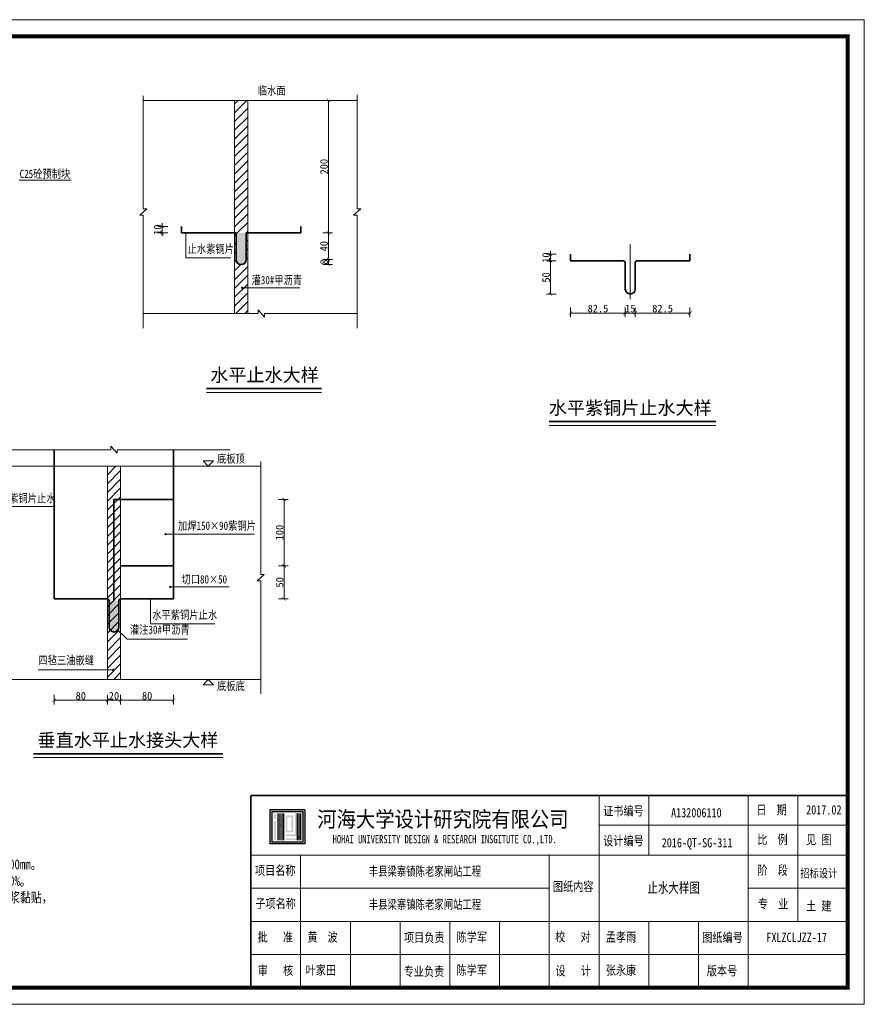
# Model space of a CAD drawing. Extents: x -13074 to 1448651, y 3648755 to 8081248.
# Tile 151 of 173: x 564985 to 565240, y 3858485 to 3858782. Entities that reach past the tile are written whole.
import ezdxf

# ---------------------------------------------------------------- set-up
doc = ezdxf.new("R2010")
doc.units = 0
doc.header["$PDMODE"] = 32
doc.header["$PDSIZE"] = 0.2
doc.linetypes.add('CENTER2', pattern=[1.125, 0.75, -0.125, 0.125, -0.125])
doc.layers.get('0').update_dxf_attribs({"linetype": 'CONTINUOUS'})
doc.layers.get('Defpoints').update_dxf_attribs({"linetype": 'CONTINUOUS'})
doc.layers.add('HOHAITK', color=7, linetype='CONTINUOUS')
for name, color, linetype, lineweight in [('SHEET', 1, 'CONTINUOUS', 15), ('中心线', 1, 'CENTER2', 20), ('地涵轮廓线', 130, 'CONTINUOUS', 35), ('填充符', 7, 'CONTINUOUS', 9), ('文字', 7, 'CONTINUOUS', 15), ('粗线', 7, 'CONTINUOUS', 35), ('细实线', 3, 'CONTINUOUS', 20), ('钢筋粗线', 10, 'CONTINUOUS', 35)]:
    doc.layers.add(name, color=color, linetype=linetype, lineweight=lineweight)
doc.styles.add('-仿宋_GB2312', font='FangSong_GB2312.ttf')
doc.styles.add('FHZ', font='FangSong_GB2312.ttf', dxfattribs={"width": 0.7070000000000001, "height": 300})
doc.styles.add('HOHAITK', font='simhei.ttf')
doc.styles.add('HZTXT', font='FangSong_GB2312.ttf', dxfattribs={"width": 0.8, "height": 2.5})
doc.dimstyles.new('zzzz STANDARD', dxfattribs={"dimtxt": 2.3, "dimasz": 1, "dimexe": 1.25, "dimexo": 1.5, "dimgap": 0.2, "dimtad": 1, "dimdec": 0, "dimlfac": 10, "dimzin": 0, "dimdsep": 46, "dimtxsty": '-仿宋_GB2312', "dimblk": 'ARCHTICK', "dimcen": 0.09, "dimadec": 0, "dimazin": 0, "dimtfac": 1, "dimtdec": 0, "dimtix": 1, "dimtmove": 2, "dimatfit": 3, "dimfxl": 1.7, "dimfxlon": 1, "dimtolj": 1, "dimtzin": 0, "dimlwd": 9, "dimlwe": 9, "dimarcsym": 0})

# ---------------------------------------------------------------- blocks, each defined once
blk = doc.blocks.new('_ARCHTICK')
at = {"color": 0, "linetype": 'ByBlock', "const_width": 0.15}
blk.add_lwpolyline([(-0.5, -0.5), (0.5, 0.5)], dxfattribs=at)
blk = doc.blocks.new('*D2770')
at = {"layer": 'Defpoints', "color": 0, "lineweight": 13}
for p in [(564995.4771779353, 3858647.776139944), (564974.7009038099, 3858607.776139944), (564995.4771779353, 3858607.776139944)]:
    blk.add_point(p, dxfattribs=at)
at = {"layer": '地涵轮廓线', "color": 0, "lineweight": 9}
for p, q in [((564976.4009038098, 3858647.776139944), (564973.4509038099, 3858647.776139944)), ((564974.7009038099, 3858647.776139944), (564974.7009038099, 3858607.776139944)), ((564976.4009038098, 3858607.776139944), (564973.4509038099, 3858607.776139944))]:
    blk.add_line(p, q, dxfattribs=at)
for p, rotation in [((564974.7009038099, 3858647.776139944), 90), ((564974.7009038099, 3858607.776139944), 270)]:
    blk.add_blockref('_ARCHTICK', p, dxfattribs=dict(at, rotation=rotation))
at = {"layer": '地涵轮廓线', "color": 0, "lineweight": 9, "insert": (564973.3509038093, 3858627.776139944), "char_height": 2.3, "attachment_point": 5, "rotation": 90, "style": '-仿宋_GB2312'}
blk.add_mtext('\\A1;200', dxfattribs=at)
blk = doc.blocks.new('*D2771')
at = {"layer": 'Defpoints', "color": 0, "lineweight": 13}
for p in [(565031.4771779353, 3858617.776139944), (565031.4771779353, 3858607.776139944), (565064.7847947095, 3858607.776139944)]:
    blk.add_point(p, dxfattribs=at)
at = {"layer": '地涵轮廓线', "color": 0, "lineweight": 9}
for p, q in [((565063.0847947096, 3858617.776139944), (565066.0347947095, 3858617.776139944)), ((565064.7847947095, 3858617.776139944), (565064.7847947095, 3858607.776139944)), ((565063.0847947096, 3858607.776139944), (565066.0347947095, 3858607.776139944))]:
    blk.add_line(p, q, dxfattribs=at)
for p, rotation in [((565064.7847947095, 3858617.776139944), 90), ((565064.7847947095, 3858607.776139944), 270)]:
    blk.add_blockref('_ARCHTICK', p, dxfattribs=dict(at, rotation=rotation))
at = {"layer": '地涵轮廓线', "color": 0, "lineweight": 9, "insert": (565063.434794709, 3858612.776139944), "char_height": 2.3, "attachment_point": 5, "rotation": 90, "style": '-仿宋_GB2312'}
blk.add_mtext('\\A1;50', dxfattribs=at)
blk = doc.blocks.new('*D2779')
at = {"layer": 'Defpoints', "color": 0, "lineweight": 13}
for p in [(565151.1912424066, 3858711.733433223), (565145.1468191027, 3858709.733433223), (565151.1912424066, 3858709.733433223)]:
    blk.add_point(p, dxfattribs=at)
at = {"layer": '地涵轮廓线', "color": 0, "lineweight": 9}
for p, q in [((565146.8468191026, 3858711.733433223), (565143.8968191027, 3858711.733433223)), ((565145.1468191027, 3858711.733433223), (565145.1468191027, 3858712.733433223)), ((565145.1468191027, 3858711.733433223), (565145.1468191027, 3858709.733433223)), ((565146.8468191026, 3858709.733433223), (565143.8968191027, 3858709.733433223)), ((565145.1468191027, 3858709.733433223), (565145.1468191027, 3858708.733433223))]:
    blk.add_line(p, q, dxfattribs=at)
for p, rotation in [((565145.1468191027, 3858711.733433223), 270), ((565145.1468191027, 3858709.733433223), 90)]:
    blk.add_blockref('_ARCHTICK', p, dxfattribs=dict(at, rotation=rotation))
at = {"layer": '地涵轮廓线', "color": 0, "lineweight": 9, "insert": (565143.7968191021, 3858710.733433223), "char_height": 2.3, "attachment_point": 5, "rotation": 90, "style": '-仿宋_GB2312'}
blk.add_mtext('\\A1;10', dxfattribs=at)
blk = doc.blocks.new('*D2780')
at = {"layer": 'Defpoints', "color": 0, "lineweight": 13}
for p in [(565151.1912424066, 3858709.733433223), (565145.1468191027, 3858699.733433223), (565169.1912424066, 3858699.733433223)]:
    blk.add_point(p, dxfattribs=at)
at = {"layer": '地涵轮廓线', "color": 0, "lineweight": 9}
for p, q in [((565146.8468191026, 3858709.733433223), (565143.8968191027, 3858709.733433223)), ((565145.1468191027, 3858709.733433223), (565145.1468191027, 3858699.733433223)), ((565146.8468191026, 3858699.733433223), (565143.8968191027, 3858699.733433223))]:
    blk.add_line(p, q, dxfattribs=at)
for p, rotation in [((565145.1468191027, 3858709.733433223), 90), ((565145.1468191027, 3858699.733433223), 270)]:
    blk.add_blockref('_ARCHTICK', p, dxfattribs=dict(at, rotation=rotation))
at = {"layer": '地涵轮廓线', "color": 0, "lineweight": 9, "insert": (565143.7968191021, 3858704.733433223), "char_height": 2.3, "attachment_point": 5, "rotation": 90, "style": '-仿宋_GB2312'}
blk.add_mtext('\\A1;50', dxfattribs=at)
blk = doc.blocks.new('*D2781')
at = {"layer": 'Defpoints', "color": 0, "lineweight": 13}
for p in [(565033.8375323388, 3858720.151058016), (565027.9887028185, 3858718.151058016), (565033.8375323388, 3858718.151058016)]:
    blk.add_point(p, dxfattribs=at)
at = {"layer": '地涵轮廓线', "color": 0, "lineweight": 9}
for p, q in [((565029.6887028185, 3858720.151058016), (565026.7387028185, 3858720.151058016)), ((565027.9887028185, 3858720.151058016), (565027.9887028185, 3858721.151058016)), ((565027.9887028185, 3858720.151058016), (565027.9887028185, 3858718.151058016)), ((565029.6887028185, 3858718.151058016), (565026.7387028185, 3858718.151058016)), ((565027.9887028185, 3858718.151058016), (565027.9887028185, 3858717.151058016))]:
    blk.add_line(p, q, dxfattribs=at)
for p, rotation in [((565027.9887028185, 3858720.151058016), 270), ((565027.9887028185, 3858718.151058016), 90)]:
    blk.add_blockref('_ARCHTICK', p, dxfattribs=dict(at, rotation=rotation))
at = {"layer": '地涵轮廓线', "color": 0, "lineweight": 9, "insert": (565026.638702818, 3858719.151058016), "char_height": 2.3, "attachment_point": 5, "rotation": 90, "style": '-仿宋_GB2312'}
blk.add_mtext('\\A1;10', dxfattribs=at)
blk = doc.blocks.new('*D2783')
at = {"layer": 'Defpoints', "color": 0, "lineweight": 13}
for p in [(565069.8375323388, 3858718.151058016), (565053.3375323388, 3858710.151058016), (565078.179453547, 3858710.151058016)]:
    blk.add_point(p, dxfattribs=at)
at = {"layer": '地涵轮廓线', "color": 0, "lineweight": 9}
for p, q in [((565076.479453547, 3858718.151058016), (565079.429453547, 3858718.151058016)), ((565078.179453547, 3858718.151058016), (565078.179453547, 3858710.151058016)), ((565076.479453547, 3858710.151058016), (565079.429453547, 3858710.151058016))]:
    blk.add_line(p, q, dxfattribs=at)
for p, rotation in [((565078.179453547, 3858718.151058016), 90), ((565078.179453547, 3858710.151058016), 270)]:
    blk.add_blockref('_ARCHTICK', p, dxfattribs=dict(at, rotation=rotation))
at = {"layer": '地涵轮廓线', "color": 0, "lineweight": 9, "insert": (565076.8294535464, 3858714.151058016), "char_height": 2.3, "attachment_point": 5, "rotation": 90, "style": '-仿宋_GB2312'}
blk.add_mtext('\\A1;40', dxfattribs=at)
blk = doc.blocks.new('*D2784')
at = {"layer": 'Defpoints', "color": 0, "lineweight": 13}
for p in [(565053.3375323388, 3858710.151058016), (565051.8375323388, 3858708.651058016), (565078.179453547, 3858708.651058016)]:
    blk.add_point(p, dxfattribs=at)
at = {"layer": '地涵轮廓线', "color": 0, "lineweight": 9}
for p, q in [((565076.479453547, 3858710.151058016), (565079.429453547, 3858710.151058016)), ((565078.179453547, 3858710.151058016), (565078.179453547, 3858708.651058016)), ((565076.479453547, 3858708.651058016), (565079.429453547, 3858708.651058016))]:
    blk.add_line(p, q, dxfattribs=at)
for p, rotation in [((565078.179453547, 3858710.151058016), 90), ((565078.179453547, 3858708.651058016), 270)]:
    blk.add_blockref('_ARCHTICK', p, dxfattribs=dict(at, rotation=rotation))
at = {"layer": '地涵轮廓线', "color": 0, "lineweight": 9, "insert": (565076.8294535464, 3858709.401058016), "char_height": 2.3, "attachment_point": 5, "rotation": 90, "style": '-仿宋_GB2312'}
blk.add_mtext('\\A1;8', dxfattribs=at)

msp = doc.modelspace()

# ---------------------------------------------------------------- hatches: boundary and pattern name
at = {"layer": 'HOHAITK', "ltscale": 1000}
h = msp.add_hatch(color=7, dxfattribs=at)
h.paths.add_polyline_path([(565070.9047958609, 3858533.849293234, 0.4142135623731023), (565070.9923378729, 3858533.936835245), (565070.9923378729, 3858544.16174225, 0.4142135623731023), (565070.9047958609, 3858544.249284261), (565060.679888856, 3858544.249284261, 0.4142135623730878), (565060.5923468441, 3858544.16174225), (565060.5923468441, 3858533.936835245, 0.4142135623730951), (565060.679888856, 3858533.849293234)])
h.paths.add_polyline_path([(565061.1701241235, 3858534.427070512), (565061.1701241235, 3858543.671506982), (565070.4145605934, 3858543.671506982), (565070.4145605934, 3858534.427070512)], flags=16)
at = {"layer": 'HOHAITK'}
h = msp.add_hatch(color=7, dxfattribs=at)
h.paths.add_polyline_path([(565062.3256786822, 3858543.093729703), (565061.7479014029, 3858543.093729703), (565061.7479014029, 3858542.515952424), (565062.3256786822, 3858542.515952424)])
h.paths.add_polyline_path([(565062.3256786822, 3858542.515952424), (565061.7479014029, 3858542.515952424), (565061.7479014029, 3858541.938175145), (565062.3256786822, 3858541.938175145)])
h.paths.add_polyline_path([(565062.3256786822, 3858541.938175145), (565061.7479014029, 3858541.938175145), (565061.7479014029, 3858541.360397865), (565062.3256786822, 3858541.360397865)])
h.paths.add_polyline_path([(565062.3256786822, 3858540.782620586), (565061.7479014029, 3858540.782620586), (565061.7479014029, 3858540.204843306), (565062.3256786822, 3858540.204843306)])
h.paths.add_polyline_path([(565062.3256786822, 3858540.204843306), (565061.7479014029, 3858540.204843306), (565061.7479014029, 3858539.627066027), (565062.3256786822, 3858539.627066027)])
h.paths.add_polyline_path([(565062.3256786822, 3858539.627066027), (565061.7479014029, 3858539.627066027), (565061.7479014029, 3858539.049288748), (565062.3256786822, 3858539.049288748)])
h.paths.add_polyline_path([(565062.3256786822, 3858539.049288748), (565061.7479014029, 3858539.049288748), (565061.7479014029, 3858538.471511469), (565062.3256786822, 3858538.471511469)])
h.paths.add_polyline_path([(565062.3256786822, 3858538.471511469), (565061.7479014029, 3858538.471511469), (565061.7479014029, 3858537.893734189), (565062.3256786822, 3858537.893734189)])
h.paths.add_polyline_path([(565062.3256786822, 3858537.893734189), (565061.7479014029, 3858537.893734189), (565061.7479014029, 3858537.31595691), (565062.3256786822, 3858537.31595691)])
h.paths.add_polyline_path([(565062.3256786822, 3858537.31595691), (565061.7479014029, 3858537.31595691), (565061.7479014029, 3858536.73817963), (565062.3256786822, 3858536.73817963)])
h.paths.add_polyline_path([(565062.3256786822, 3858536.73817963), (565061.7479014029, 3858536.73817963), (565061.7479014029, 3858536.160402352), (565062.3256786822, 3858536.160402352)])
h.paths.add_polyline_path([(565062.3256786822, 3858536.160402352), (565061.7479014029, 3858536.160402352), (565061.7479014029, 3858535.582625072), (565062.3256786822, 3858535.582625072)])
h.paths.add_polyline_path([(565062.3256786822, 3858535.582625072), (565061.7479014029, 3858535.582625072), (565061.7479014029, 3858535.004847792), (565062.3256786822, 3858535.004847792)])
h = msp.add_hatch(color=7, dxfattribs=at)
h.paths.add_polyline_path([(565063.4812332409, 3858543.093729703), (565062.9034559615, 3858543.093729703), (565062.9034559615, 3858542.515952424), (565063.4812332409, 3858542.515952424)])
h.paths.add_polyline_path([(565063.4812332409, 3858542.515952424), (565062.9034559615, 3858542.515952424), (565062.9034559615, 3858541.938175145), (565063.4812332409, 3858541.938175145)])
h.paths.add_polyline_path([(565063.4812332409, 3858541.938175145), (565062.9034559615, 3858541.938175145), (565062.9034559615, 3858541.360397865), (565063.4812332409, 3858541.360397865)])
h.paths.add_polyline_path([(565063.4812332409, 3858541.360397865), (565062.9034559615, 3858541.360397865), (565062.9034559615, 3858540.782620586), (565063.4812332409, 3858540.782620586)])
h.paths.add_polyline_path([(565063.4812332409, 3858540.782620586), (565062.9034559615, 3858540.782620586), (565062.9034559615, 3858540.204843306), (565063.4812332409, 3858540.204843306)])
h.paths.add_polyline_path([(565063.4812332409, 3858540.204843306), (565062.9034559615, 3858540.204843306), (565062.9034559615, 3858539.627066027), (565063.4812332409, 3858539.627066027)])
h.paths.add_polyline_path([(565063.4812332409, 3858539.627066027), (565062.9034559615, 3858539.627066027), (565062.9034559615, 3858539.049288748), (565063.4812332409, 3858539.049288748)])
h.paths.add_polyline_path([(565063.4812332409, 3858539.049288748), (565062.9034559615, 3858539.049288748), (565062.9034559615, 3858538.471511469), (565063.4812332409, 3858538.471511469)])
h.paths.add_polyline_path([(565063.4812332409, 3858538.471511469), (565062.9034559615, 3858538.471511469), (565062.9034559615, 3858537.893734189), (565063.4812332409, 3858537.893734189)])
h.paths.add_polyline_path([(565063.4812332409, 3858537.893734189), (565062.9034559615, 3858537.893734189), (565062.9034559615, 3858537.31595691), (565063.4812332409, 3858537.31595691)])
h.paths.add_polyline_path([(565063.4812332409, 3858537.31595691), (565062.9034559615, 3858537.31595691), (565062.9034559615, 3858536.73817963), (565063.4812332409, 3858536.73817963)])
h.paths.add_polyline_path([(565063.4812332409, 3858536.73817963), (565062.9034559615, 3858536.73817963), (565062.9034559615, 3858536.160402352), (565063.4812332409, 3858536.160402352)])
h.paths.add_polyline_path([(565063.4812332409, 3858536.160402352), (565062.9034559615, 3858536.160402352), (565062.9034559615, 3858535.582625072), (565063.4812332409, 3858535.582625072)])
h.paths.add_polyline_path([(565063.4812332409, 3858535.582625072), (565062.9034559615, 3858535.582625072), (565062.9034559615, 3858535.004847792), (565063.4812332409, 3858535.004847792)])
h = msp.add_hatch(color=7, dxfattribs=at)
h.paths.add_polyline_path([(565064.0590105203, 3858539.627066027), (565063.4812332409, 3858539.627066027), (565063.4812332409, 3858539.049288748), (565064.0590105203, 3858539.049288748)])
h.paths.add_polyline_path([(565064.6367877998, 3858539.627066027), (565064.0590105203, 3858539.627066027), (565064.0590105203, 3858539.049288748), (565064.6367877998, 3858539.049288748)])
h.paths.add_polyline_path([(565064.6367877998, 3858540.204843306), (565064.0590105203, 3858540.204843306), (565064.0590105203, 3858539.627066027), (565064.6367877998, 3858539.627066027)])
h.paths.add_polyline_path([(565064.6367877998, 3858540.782620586), (565064.0590105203, 3858540.782620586), (565064.0590105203, 3858540.204843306), (565064.6367877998, 3858540.204843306)])
h.paths.add_polyline_path([(565064.6367877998, 3858541.360397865), (565064.0590105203, 3858541.360397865), (565064.0590105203, 3858540.782620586), (565064.6367877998, 3858540.782620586)])
h.paths.add_polyline_path([(565064.6367877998, 3858541.938175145), (565064.0590105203, 3858541.938175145), (565064.0590105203, 3858541.360397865), (565064.6367877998, 3858541.360397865)])
h.paths.add_polyline_path([(565064.6367877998, 3858542.515952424), (565064.0590105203, 3858542.515952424), (565064.0590105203, 3858541.938175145), (565064.6367877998, 3858541.938175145)])
h.paths.add_polyline_path([(565064.6367877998, 3858543.093729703), (565064.0590105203, 3858543.093729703), (565064.0590105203, 3858542.515952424), (565064.6367877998, 3858542.515952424)])
h.paths.add_polyline_path([(565064.6367877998, 3858539.049288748), (565064.0590105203, 3858539.049288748), (565064.0590105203, 3858538.471511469), (565064.6367877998, 3858538.471511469)])
h.paths.add_polyline_path([(565064.6367877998, 3858538.471511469), (565064.0590105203, 3858538.471511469), (565064.0590105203, 3858537.893734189), (565064.6367877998, 3858537.893734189)])
h.paths.add_polyline_path([(565064.6367877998, 3858537.893734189), (565064.0590105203, 3858537.893734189), (565064.0590105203, 3858537.31595691), (565064.6367877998, 3858537.31595691)])
h.paths.add_polyline_path([(565064.6367877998, 3858537.31595691), (565064.0590105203, 3858537.31595691), (565064.0590105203, 3858536.73817963), (565064.6367877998, 3858536.73817963)])
h.paths.add_polyline_path([(565064.6367877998, 3858536.73817963), (565064.0590105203, 3858536.73817963), (565064.0590105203, 3858536.160402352), (565064.6367877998, 3858536.160402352)])
h.paths.add_polyline_path([(565064.6367877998, 3858536.160402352), (565064.0590105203, 3858536.160402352), (565064.0590105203, 3858535.582625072), (565064.6367877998, 3858535.582625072)])
h.paths.add_polyline_path([(565064.6367877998, 3858535.582625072), (565064.0590105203, 3858535.582625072), (565064.0590105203, 3858535.004847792), (565064.6367877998, 3858535.004847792)])
h = msp.add_hatch(color=7, dxfattribs=at)
h.paths.add_polyline_path([(565065.7923423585, 3858536.73817963), (565065.2145650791, 3858536.73817963), (565065.2145650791, 3858536.160402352), (565065.7923423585, 3858536.160402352)])
h.paths.add_polyline_path([(565066.3701196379, 3858536.73817963), (565065.7923423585, 3858536.73817963), (565065.7923423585, 3858536.160402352), (565066.3701196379, 3858536.160402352)])
h.paths.add_polyline_path([(565066.9478969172, 3858536.73817963), (565066.3701196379, 3858536.73817963), (565066.3701196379, 3858536.160402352), (565066.9478969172, 3858536.160402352)])
h.paths.add_polyline_path([(565067.5256741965, 3858536.73817963), (565066.9478969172, 3858536.73817963), (565066.9478969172, 3858536.160402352), (565067.5256741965, 3858536.160402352)])
h.paths.add_polyline_path([(565068.103451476, 3858536.73817963), (565067.5256741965, 3858536.73817963), (565067.5256741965, 3858536.160402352), (565068.103451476, 3858536.160402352)])
h.paths.add_polyline_path([(565068.6812287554, 3858536.73817963), (565068.103451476, 3858536.73817963), (565068.103451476, 3858536.160402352), (565068.6812287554, 3858536.160402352)])
h.paths.add_polyline_path([(565068.6812287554, 3858537.31595691), (565068.103451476, 3858537.31595691), (565068.103451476, 3858536.73817963), (565068.6812287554, 3858536.73817963)])
h.paths.add_polyline_path([(565068.6812287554, 3858537.893734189), (565068.103451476, 3858537.893734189), (565068.103451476, 3858537.31595691), (565068.6812287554, 3858537.31595691)])
h.paths.add_polyline_path([(565068.6812287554, 3858538.471511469), (565068.103451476, 3858538.471511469), (565068.103451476, 3858537.893734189), (565068.6812287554, 3858537.893734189)])
h.paths.add_polyline_path([(565068.6812287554, 3858539.049288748), (565068.103451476, 3858539.049288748), (565068.103451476, 3858538.471511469), (565068.6812287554, 3858538.471511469)])
h.paths.add_polyline_path([(565068.6812287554, 3858539.627066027), (565068.103451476, 3858539.627066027), (565068.103451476, 3858539.049288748), (565068.6812287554, 3858539.049288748)])
h.paths.add_polyline_path([(565068.6812287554, 3858540.204843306), (565068.103451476, 3858540.204843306), (565068.103451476, 3858539.627066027), (565068.6812287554, 3858539.627066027)])
h.paths.add_polyline_path([(565068.6812287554, 3858540.782620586), (565068.103451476, 3858540.782620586), (565068.103451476, 3858540.204843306), (565068.6812287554, 3858540.204843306)])
h.paths.add_polyline_path([(565068.6812287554, 3858541.360397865), (565068.103451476, 3858541.360397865), (565068.103451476, 3858540.782620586), (565068.6812287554, 3858540.782620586)])
h.paths.add_polyline_path([(565068.6812287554, 3858541.938175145), (565068.103451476, 3858541.938175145), (565068.103451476, 3858541.360397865), (565068.6812287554, 3858541.360397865)])
h.paths.add_polyline_path([(565068.6812287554, 3858542.515952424), (565068.103451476, 3858542.515952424), (565068.103451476, 3858541.938175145), (565068.6812287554, 3858541.938175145)])
h.paths.add_polyline_path([(565068.6812287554, 3858543.093729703), (565068.103451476, 3858543.093729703), (565068.103451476, 3858542.515952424), (565068.6812287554, 3858542.515952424)])
h.paths.add_polyline_path([(565065.7923423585, 3858535.582625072), (565065.2145650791, 3858535.582625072), (565065.2145650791, 3858535.004847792), (565065.7923423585, 3858535.004847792)])
h.paths.add_polyline_path([(565066.3701196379, 3858535.582625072), (565065.7923423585, 3858535.582625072), (565065.7923423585, 3858535.004847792), (565066.3701196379, 3858535.004847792)])
h.paths.add_polyline_path([(565066.9478969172, 3858535.582625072), (565066.3701196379, 3858535.582625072), (565066.3701196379, 3858535.004847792), (565066.9478969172, 3858535.004847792)])
h.paths.add_polyline_path([(565067.5256741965, 3858535.582625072), (565066.9478969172, 3858535.582625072), (565066.9478969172, 3858535.004847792), (565067.5256741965, 3858535.004847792)])
h.paths.add_polyline_path([(565068.103451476, 3858535.582625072), (565067.5256741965, 3858535.582625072), (565067.5256741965, 3858535.004847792), (565068.103451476, 3858535.004847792)])
h.paths.add_polyline_path([(565068.6812287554, 3858535.582625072), (565068.103451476, 3858535.582625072), (565068.103451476, 3858535.004847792), (565068.6812287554, 3858535.004847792)])
h.paths.add_polyline_path([(565069.2590060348, 3858535.582625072), (565068.6812287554, 3858535.582625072), (565068.6812287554, 3858535.004847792), (565069.2590060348, 3858535.004847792)])
h.paths.add_polyline_path([(565069.836783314, 3858535.582625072), (565069.2590060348, 3858535.582625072), (565069.2590060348, 3858535.004847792), (565069.836783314, 3858535.004847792)])
h.paths.add_polyline_path([(565069.836783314, 3858536.160402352), (565069.2590060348, 3858536.160402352), (565069.2590060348, 3858535.582625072), (565069.836783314, 3858535.582625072)])
h.paths.add_polyline_path([(565069.836783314, 3858536.73817963), (565069.2590060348, 3858536.73817963), (565069.2590060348, 3858536.160402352), (565069.836783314, 3858536.160402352)])
h.paths.add_polyline_path([(565069.836783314, 3858537.31595691), (565069.2590060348, 3858537.31595691), (565069.2590060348, 3858536.73817963), (565069.836783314, 3858536.73817963)])
h.paths.add_polyline_path([(565069.836783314, 3858537.893734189), (565069.2590060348, 3858537.893734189), (565069.2590060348, 3858537.31595691), (565069.836783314, 3858537.31595691)])
h.paths.add_polyline_path([(565069.836783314, 3858538.471511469), (565069.2590060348, 3858538.471511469), (565069.2590060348, 3858537.893734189), (565069.836783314, 3858537.893734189)])
h.paths.add_polyline_path([(565069.836783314, 3858539.049288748), (565069.2590060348, 3858539.049288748), (565069.2590060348, 3858538.471511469), (565069.836783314, 3858538.471511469)])
h.paths.add_polyline_path([(565069.836783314, 3858539.627066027), (565069.2590060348, 3858539.627066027), (565069.2590060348, 3858539.049288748), (565069.836783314, 3858539.049288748)])
h.paths.add_polyline_path([(565069.836783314, 3858540.204843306), (565069.2590060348, 3858540.204843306), (565069.2590060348, 3858539.627066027), (565069.836783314, 3858539.627066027)])
h.paths.add_polyline_path([(565069.836783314, 3858540.782620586), (565069.2590060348, 3858540.782620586), (565069.2590060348, 3858540.204843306), (565069.836783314, 3858540.204843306)])
h.paths.add_polyline_path([(565069.836783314, 3858541.360397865), (565069.2590060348, 3858541.360397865), (565069.2590060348, 3858540.782620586), (565069.836783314, 3858540.782620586)])
h.paths.add_polyline_path([(565069.836783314, 3858541.938175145), (565069.2590060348, 3858541.938175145), (565069.2590060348, 3858541.360397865), (565069.836783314, 3858541.360397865)])
h.paths.add_polyline_path([(565069.836783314, 3858542.515952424), (565069.2590060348, 3858542.515952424), (565069.2590060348, 3858541.938175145), (565069.836783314, 3858541.938175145)])
h.paths.add_polyline_path([(565069.836783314, 3858543.093729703), (565069.2590060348, 3858543.093729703), (565069.2590060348, 3858542.515952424), (565069.836783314, 3858542.515952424)])
h = msp.add_hatch(color=7, dxfattribs=at)
h.paths.add_polyline_path([(565065.7923423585, 3858537.893734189), (565065.2145650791, 3858537.893734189), (565065.2145650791, 3858537.31595691), (565065.7923423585, 3858537.31595691)])
h.paths.add_polyline_path([(565066.3701196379, 3858537.893734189), (565065.7923423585, 3858537.893734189), (565065.7923423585, 3858537.31595691), (565066.3701196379, 3858537.31595691)])
h.paths.add_polyline_path([(565066.9478969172, 3858537.893734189), (565066.3701196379, 3858537.893734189), (565066.3701196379, 3858537.31595691), (565066.9478969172, 3858537.31595691)])
h.paths.add_polyline_path([(565067.5256741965, 3858537.893734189), (565066.9478969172, 3858537.893734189), (565066.9478969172, 3858537.31595691), (565067.5256741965, 3858537.31595691)])
h.paths.add_polyline_path([(565067.5256741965, 3858538.471511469), (565066.9478969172, 3858538.471511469), (565066.9478969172, 3858537.893734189), (565067.5256741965, 3858537.893734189)])
h.paths.add_polyline_path([(565067.5256741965, 3858539.049288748), (565066.9478969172, 3858539.049288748), (565066.9478969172, 3858538.471511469), (565067.5256741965, 3858538.471511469)])
h.paths.add_polyline_path([(565067.5256741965, 3858539.627066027), (565066.9478969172, 3858539.627066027), (565066.9478969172, 3858539.049288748), (565067.5256741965, 3858539.049288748)])
h.paths.add_polyline_path([(565067.5256741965, 3858540.204843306), (565066.9478969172, 3858540.204843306), (565066.9478969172, 3858539.627066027), (565067.5256741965, 3858539.627066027)])
h.paths.add_polyline_path([(565067.5256741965, 3858540.782620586), (565066.9478969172, 3858540.782620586), (565066.9478969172, 3858540.204843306), (565067.5256741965, 3858540.204843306)])
h.paths.add_polyline_path([(565067.5256741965, 3858541.360397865), (565066.9478969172, 3858541.360397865), (565066.9478969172, 3858540.782620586), (565067.5256741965, 3858540.782620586)])
h.paths.add_polyline_path([(565067.5256741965, 3858541.938175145), (565066.9478969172, 3858541.938175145), (565066.9478969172, 3858541.360397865), (565067.5256741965, 3858541.360397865)])
h.paths.add_polyline_path([(565067.5256741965, 3858542.515952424), (565066.9478969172, 3858542.515952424), (565066.9478969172, 3858541.938175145), (565067.5256741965, 3858541.938175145)])
h.paths.add_polyline_path([(565066.9478969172, 3858542.515952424), (565066.3701196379, 3858542.515952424), (565066.3701196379, 3858541.938175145), (565066.9478969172, 3858541.938175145)])
h.paths.add_polyline_path([(565066.3701196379, 3858542.515952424), (565065.7923423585, 3858542.515952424), (565065.7923423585, 3858541.938175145), (565066.3701196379, 3858541.938175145)])
h.paths.add_polyline_path([(565065.7923423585, 3858542.515952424), (565065.2145650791, 3858542.515952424), (565065.2145650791, 3858541.938175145), (565065.7923423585, 3858541.938175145)])
h.paths.add_polyline_path([(565065.7923423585, 3858541.938175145), (565065.2145650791, 3858541.938175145), (565065.2145650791, 3858541.360397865), (565065.7923423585, 3858541.360397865)])
h.paths.add_polyline_path([(565065.7923423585, 3858541.360397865), (565065.2145650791, 3858541.360397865), (565065.2145650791, 3858540.782620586), (565065.7923423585, 3858540.782620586)])
h.paths.add_polyline_path([(565065.7923423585, 3858540.782620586), (565065.2145650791, 3858540.782620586), (565065.2145650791, 3858540.204843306), (565065.7923423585, 3858540.204843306)])
h.paths.add_polyline_path([(565065.7923423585, 3858540.204843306), (565065.2145650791, 3858540.204843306), (565065.2145650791, 3858539.627066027), (565065.7923423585, 3858539.627066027)])
h.paths.add_polyline_path([(565065.7923423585, 3858539.627066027), (565065.2145650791, 3858539.627066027), (565065.2145650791, 3858539.049288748), (565065.7923423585, 3858539.049288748)])
h.paths.add_polyline_path([(565065.7923423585, 3858539.049288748), (565065.2145650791, 3858539.049288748), (565065.2145650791, 3858538.471511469), (565065.7923423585, 3858538.471511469)])
h.paths.add_polyline_path([(565065.7923423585, 3858538.471511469), (565065.2145650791, 3858538.471511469), (565065.2145650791, 3858537.893734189), (565065.7923423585, 3858537.893734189)])
msp.add_hatch(color=7, dxfattribs=at).paths.add_polyline_path([(565069.2590060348, 3858536.160402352), (565068.6812287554, 3858536.160402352), (565068.6812287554, 3858535.582625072), (565069.2590060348, 3858535.582625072)])
at = {"layer": '填充符'}
h = msp.add_hatch(dxfattribs=at)
h.set_pattern_fill('ANSI31', scale=15, style=0)
h.set_pattern_definition([(45, (601790.6948250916, 3878039.475342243), (-1.325825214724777, 1.325825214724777), [])])
h.paths.add_polyline_path([(565053.8375323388, 3858758.151058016), (565049.8375323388, 3858758.151058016), (565049.8375323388, 3858718.151058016), (565053.8375323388, 3858718.151058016)])
h.paths.add_polyline_path([(565049.8375323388, 3858693.862828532), (565053.8375323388, 3858693.862828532), (565053.8375323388, 3858701.636270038), (565052.2910110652, 3858701.636270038, -1), (565051.8910110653, 3858701.636270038, -1), (565052.2910110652, 3858701.636270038), (565053.8375323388, 3858701.636270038), (565053.8375323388, 3858718.151058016), (565053.3375323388, 3858718.151058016), (565053.3375323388, 3858710.151058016, -1), (565050.3375323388, 3858710.151058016), (565050.3375323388, 3858718.151058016), (565049.8375323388, 3858718.151058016)])
for points in [[(565050.3375323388, 3858710.151058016, 1), (565053.3375323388, 3858710.151058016), (565053.3375323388, 3858718.151058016), (565050.3375323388, 3858718.151058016)], [(565014.9771779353, 3858607.276139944), (565011.9771779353, 3858607.276139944), (565011.9771779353, 3858599.276139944, 1), (565014.9771779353, 3858599.276139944)]]:
    msp.add_hatch(color=7, dxfattribs=at).paths.add_polyline_path(points)
h = msp.add_hatch(dxfattribs=at)
h.set_pattern_fill('ANSI31', scale=15, style=0)
h.set_pattern_definition([(45, (601649.5400444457, 3877822.128027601), (-1.325825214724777, 1.325825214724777), [])])
h.paths.add_polyline_path([(565011.4771779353, 3858607.776139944, -0.4142135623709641), (565011.9771779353, 3858607.276139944), (565011.9771779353, 3858599.276139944, 1), (565014.9771779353, 3858599.276139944), (565014.9771779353, 3858607.276139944, -0.4142135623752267), (565015.4771779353, 3858607.776139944), (565015.4771779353, 3858647.776139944), (565011.4771779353, 3858647.776139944)])
h.paths.add_polyline_path([(565015.4771779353, 3858597.54307367), (565014.6628741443, 3858598.357377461, -0.7148011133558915), (565011.9771779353, 3858599.276139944), (565011.9771779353, 3858607.276139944, 0.4142135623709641), (565011.4771779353, 3858607.776139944), (565011.4771779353, 3858586.331657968), (565012.9840517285, 3858586.331657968, -1), (565013.3840517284, 3858586.331657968, -1), (565012.9840517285, 3858586.331657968), (565011.4771779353, 3858586.331657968), (565011.4771779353, 3858583.48791046), (565015.4771779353, 3858583.48791046)])
at = {"layer": '文字'}
for points in [[(564995.6771779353, 3858635.663692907, 1), (564995.2771779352, 3858635.663692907, 1)], [(565029.2478328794, 3858627.30323625, 1), (565028.8478328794, 3858627.30323625, 1)], [(565030.641694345, 3858611.390681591, 1), (565030.241694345, 3858611.390681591, 1)], [(565013.3840517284, 3858586.331657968, 1), (565012.9840517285, 3858586.331657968, 1)]]:
    msp.add_hatch(color=7, dxfattribs=at).paths.add_polyline_path(points)
at = {"layer": '细实线'}
msp.add_hatch(color=7, dxfattribs=at).paths.add_polyline_path([(565052.2910110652, 3858701.636270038, 1), (565051.8910110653, 3858701.636270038, 1)])

# ---------------------------------------------------------------- linework, layer by layer
at = {"layer": 'HOHAITK', "color": 7}
for p, q in [((565062.9034559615, 3858543.093729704), (565062.9034559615, 3858535.004847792)), ((565063.4812332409, 3858543.093729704), (565063.4812332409, 3858535.004847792)), ((565064.0590105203, 3858543.093729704), (565064.0590105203, 3858535.004847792)), ((565064.6367877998, 3858543.093729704), (565064.6367877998, 3858535.004847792)), ((565068.6812287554, 3858543.093729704), (565068.6812287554, 3858535.004847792)), ((565069.2590060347, 3858543.093729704), (565069.2590060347, 3858535.004847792)), ((565069.836783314, 3858535.004847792), (565069.836783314, 3858543.093729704))]:
    msp.add_line(p, q, dxfattribs=at)
for points in [[(565060.679888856, 3858544.249284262), (565070.9047958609, 3858544.249284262, -0.4142135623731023), (565070.9923378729, 3858544.16174225), (565070.9923378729, 3858533.936835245, -0.4142135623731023), (565070.9047958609, 3858533.849293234), (565060.679888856, 3858533.849293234, -0.414213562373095), (565060.5923468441, 3858533.936835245), (565060.5923468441, 3858544.16174225, -0.4142135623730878)], [(565061.2576661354, 3858543.671506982), (565070.3270185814, 3858543.671506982, -0.414213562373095), (565070.4145605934, 3858543.583964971), (565070.4145605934, 3858534.514612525, -0.414213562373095), (565070.3270185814, 3858534.427070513), (565061.2576661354, 3858534.427070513, -0.414213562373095), (565061.1701241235, 3858534.514612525), (565061.1701241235, 3858543.583964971, -0.414213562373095)]]:
    msp.add_lwpolyline(points, format="xyb", close=True, dxfattribs=at)
at = {"layer": 'SHEET', "color": 7}
for p, q in [((565159.7677950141, 3858530.488851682), (565159.7677950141, 3858548.488837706)), ((565174.7677833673, 3858530.488851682), (565174.7677833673, 3858548.488837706)), ((565204.7677600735, 3858530.488851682), (565204.7677600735, 3858548.488837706)), ((565219.7677484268, 3858510.488867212), (565219.7677484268, 3858548.488837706)), ((565234.76773678, 3858539.488844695), (565159.7677950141, 3858539.488844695)), ((565054.767876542, 3858530.488851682), (565234.76773678, 3858530.488851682)), ((565054.767876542, 3858490.48888274), (565054.767876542, 3858530.488851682)), ((565054.767876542, 3858530.488851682), (565129.7678183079, 3858530.488851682)), ((565069.7678648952, 3858490.48888274), (565069.7678648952, 3858530.488851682)), ((565144.7678066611, 3858490.48888274), (565144.7678066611, 3858530.488851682)), ((565159.7677950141, 3858490.48888274), (565159.7677950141, 3858530.488851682)), ((565204.7677600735, 3858490.48888274), (565204.7677600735, 3858530.488851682)), ((565204.7677600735, 3858510.488867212), (565204.7677600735, 3858530.488851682)), ((565054.767876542, 3858520.488859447), (565144.7678066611, 3858520.488859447)), ((565204.7677600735, 3858520.488859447), (565234.76773678, 3858520.488859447)), ((565054.767876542, 3858510.488867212), (565234.76773678, 3858510.488867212)), ((565084.7678532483, 3858490.48888274), (565084.7678532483, 3858510.488867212)), ((565099.7678416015, 3858490.48888274), (565099.7678416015, 3858510.488867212)), ((565114.7678299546, 3858490.48888274), (565114.7678299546, 3858510.488867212)), ((565129.7678183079, 3858490.48888274), (565129.7678183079, 3858510.488867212)), ((565174.7677833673, 3858490.48888274), (565174.7677833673, 3858510.488867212)), ((565189.7677717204, 3858490.48888274), (565189.7677717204, 3858510.488867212)), ((565234.76773678, 3858490.48888274), (565234.76773678, 3858510.488867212)), ((565054.767876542, 3858500.488874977), (565234.76773678, 3858500.488874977))]:
    msp.add_line(p, q, dxfattribs=at)
msp.add_lwpolyline([(565239.7677328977, 3858485.488886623), (564819.7680590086, 3858485.488886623), (564819.7680590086, 3858782.488656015), (565239.7677328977, 3858782.488656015)], close=True, dxfattribs=at)
at = {"layer": 'SHEET', "color": 7, "const_width": 1.199999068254}
msp.add_lwpolyline([(564844.7680395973, 3858777.488659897), (565234.7677367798, 3858777.488659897), (565234.7677367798, 3858490.48888274), (564844.7680395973, 3858490.48888274)], close=True, dxfattribs=at)
at = {"layer": 'SHEET', "color": 7, "const_width": 0.4999996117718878}
for points in [[(565054.767876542, 3858490.48888274), (565054.767876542, 3858548.488837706)], [(565054.767876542, 3858548.488837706), (565234.76773678, 3858548.488837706)]]:
    msp.add_lwpolyline(points, dxfattribs=at)
at = {"layer": '中心线', "color": 7, "ltscale": 0.3}
msp.add_line((565169.1912424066, 3858698.15445722), (565169.1912424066, 3858714.790432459), dxfattribs=at)
at = {"layer": '文字', "color": 7}
for p, q in [((565022.3234743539, 3858725.465872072), (565022.3234743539, 3858759.557441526)), ((565086.8427742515, 3858725.465872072), (565086.8427742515, 3858759.845498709)), ((564984.8709206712, 3858734.038588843), (565000.5737632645, 3858734.038588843)), ((565023.4077154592, 3858725.465872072), (565021.2392332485, 3858723.569489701)), ((565022.3234743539, 3858725.465872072), (565023.4077154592, 3858725.465872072)), ((565087.9270153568, 3858725.465872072), (565085.7585331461, 3858723.569489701)), ((565086.8427742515, 3858725.465872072), (565087.9270153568, 3858725.465872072)), ((565021.2392332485, 3858723.569489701), (565022.3234743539, 3858723.569489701)), ((565022.3234743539, 3858723.569489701), (565022.3234743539, 3858689.477920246)), ((565085.7585331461, 3858723.569489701), (565086.8427742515, 3858723.569489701)), ((565086.8427742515, 3858723.569489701), (565086.8427742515, 3858689.477920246)), ((565035.1367751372, 3858710.660196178), (565035.1367751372, 3858718.151058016)), ((565035.1367751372, 3858710.660196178), (565048.7269258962, 3858710.660196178)), ((565052.0910110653, 3858701.636270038), (565069.5490041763, 3858701.636270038)), ((565056.9807306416, 3858693.862828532), (565022.3234743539, 3858693.862828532)), ((565056.9807306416, 3858693.862828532), (565056.9807306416, 3858694.947069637)), ((565056.9807306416, 3858694.947069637), (565058.8771130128, 3858692.778587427)), ((565058.8771130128, 3858692.778587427), (565058.8771130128, 3858693.862828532)), ((565058.8771130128, 3858693.862828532), (565086.8427742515, 3858693.862828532)), ((565012.5289867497, 3858652.776139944), (565012.5289867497, 3858653.86038105)), ((565012.5289867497, 3858653.86038105), (565014.4253691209, 3858651.691898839)), ((565012.5289867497, 3858652.776139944), (564978.4374172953, 3858652.776139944)), ((565014.4253691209, 3858651.691898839), (565014.4253691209, 3858652.776139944)), ((565014.4253691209, 3858652.776139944), (565048.5169385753, 3858652.776139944)), ((565057.7350917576, 3858615.090954), (565057.7350917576, 3858649.182523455)), ((564976.1789172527, 3858635.654558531), (564995.2838774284, 3858635.654558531)), ((565029.0478328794, 3858627.30323625), (565055.7722428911, 3858627.30323625)), ((565058.8193328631, 3858615.090954), (565056.6508506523, 3858613.194571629)), ((565057.7350917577, 3858615.090954), (565058.8193328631, 3858615.090954)), ((565056.6508506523, 3858613.194571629), (565057.7350917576, 3858613.194571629)), ((565057.7350917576, 3858613.194571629), (565057.7350917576, 3858579.103002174)), ((565030.4416943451, 3858611.390681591), (565048.2435813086, 3858611.390681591)), ((565024.4616691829, 3858600.285278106), (565024.4616691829, 3858607.776139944)), ((565024.4616691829, 3858600.285278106), (565043.8565553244, 3858600.285278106)), ((565014.4736961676, 3858598.546555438), (565017.4072204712, 3858595.613031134)), ((565017.4072204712, 3858595.613031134), (565035.6398192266, 3858595.613031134)), ((564990.6466021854, 3858586.331657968), (565013.1840517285, 3858586.331657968))]:
    msp.add_line(p, q, dxfattribs=at)
at = {"layer": '文字', "color": 7, "linetype": 'Continuous'}
for p, q in [((565041.4056541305, 3858670.0200401), (565076.0679587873, 3858670.0200401)), ((565144.7325638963, 3858660.103461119), (565195.0295866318, 3858660.103461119)), ((564989.157814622, 3858559.888906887), (565046.2660404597, 3858559.888906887))]:
    msp.add_line(p, q, dxfattribs=at)
at = {"layer": '文字', "color": 7}
for points in [[(565043.5340667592, 3858649.376139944), (565040.3340667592, 3858649.376139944), (565041.9340667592, 3858647.776139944), (565041.9340667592, 3858647.776139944)], [(565043.5340667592, 3858581.88791046), (565040.3340667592, 3858581.88791046), (565041.9340667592, 3858583.48791046), (565041.9340667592, 3858583.48791046)]]:
    msp.add_lwpolyline(points, close=True, dxfattribs=at)
for centre in [(564995.4771779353, 3858635.663692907), (565029.0478328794, 3858627.30323625), (565030.4416943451, 3858611.390681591), (565013.1840517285, 3858586.331657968)]:
    msp.add_circle(centre, 0.2, dxfattribs=at)
at = {"layer": '粗线', "color": 7}
for p, q in [((565041.4056541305, 3858671.2200401), (565076.0679587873, 3858671.2200401)), ((565144.7325638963, 3858661.303461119), (565195.0295866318, 3858661.303461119)), ((564989.157814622, 3858561.088906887), (565046.2660404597, 3858561.088906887))]:
    msp.add_line(p, q, dxfattribs=at)
at = {"layer": '细实线', "color": 7}
for p, q in [((565086.8427742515, 3858758.151058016), (565022.3234743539, 3858758.151058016)), ((565049.8375323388, 3858693.862828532), (565049.8375323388, 3858758.151058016)), ((565053.8375323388, 3858758.151058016), (565053.8375323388, 3858693.862828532)), ((565057.7350917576, 3858647.776139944), (564968.1350568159, 3858647.776139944)), ((565011.4771779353, 3858583.48791046), (565011.4771779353, 3858647.776139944)), ((565015.4771779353, 3858647.776139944), (565015.4771779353, 3858583.48791046)), ((564968.1350568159, 3858583.48791046), (565057.7350917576, 3858583.48791046))]:
    msp.add_line(p, q, dxfattribs=at)
msp.add_lwpolyline([(565050.3375323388, 3858718.151058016), (565050.3375323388, 3858710.151058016)], dxfattribs=at)
msp.add_circle((565052.0910110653, 3858701.636270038), 0.2, dxfattribs=at)
at = {"layer": '钢筋粗线', "color": 7}
for p, q in [((565033.8375323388, 3858720.151058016), (565033.8375323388, 3858718.151058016)), ((565069.8375323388, 3858720.151058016), (565069.8375323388, 3858718.151058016)), ((565033.8375323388, 3858718.151058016), (565050.3375323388, 3858718.151058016)), ((565053.3375323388, 3858718.151058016), (565069.8375323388, 3858718.151058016)), ((565151.1912424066, 3858711.733433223), (565151.1912424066, 3858709.733433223)), ((565187.1912424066, 3858711.733433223), (565187.1912424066, 3858709.733433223)), ((565151.1912424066, 3858709.733433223), (565167.1912424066, 3858709.733433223)), ((565171.1912424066, 3858709.733433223), (565187.1912424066, 3858709.733433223)), ((564995.4771779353, 3858609.776139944), (564995.4771779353, 3858652.776139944)), ((565031.4771779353, 3858609.776139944), (565031.4771779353, 3858652.776139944)), ((565013.4771779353, 3858607.276139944), (565013.4771779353, 3858637.776139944)), ((565013.4771779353, 3858637.776139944), (565031.4771779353, 3858637.776139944)), ((565031.4771779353, 3858637.776139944), (565031.4771779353, 3858607.776139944)), ((565031.4771779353, 3858617.776139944), (565015.4771779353, 3858617.776139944)), ((564995.4771779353, 3858609.776139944), (564995.4771779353, 3858607.776139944)), ((565031.4771779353, 3858609.776139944), (565031.4771779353, 3858607.776139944)), ((564995.4771779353, 3858607.776139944), (565011.4771779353, 3858607.776139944)), ((565015.4771779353, 3858607.776139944), (565031.4771779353, 3858607.776139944))]:
    msp.add_line(p, q, dxfattribs=at)
for points in [[(565050.3375323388, 3858718.151058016), (565050.3375323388, 3858710.151058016)], [(565053.3375323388, 3858710.151058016), (565053.3375323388, 3858718.151058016)]]:
    msp.add_lwpolyline(points, dxfattribs=at)
for points in [[(565050.3375323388, 3858710.151058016, 1), (565053.3375323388, 3858710.151058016)], [(565167.1912424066, 3858709.733433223, -0.4142135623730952), (565167.6912424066, 3858709.233433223)], [(565167.6912424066, 3858709.233433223), (565167.6912424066, 3858701.233433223, 0.9999999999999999), (565170.6912424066, 3858701.233433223), (565170.6912424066, 3858709.233433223, -0.4142135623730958), (565171.1912424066, 3858709.733433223, -1)], [(565011.4771779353, 3858607.776139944, -0.4142135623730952), (565011.9771779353, 3858607.276139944)], [(565011.9771779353, 3858607.276139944), (565011.9771779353, 3858599.276139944, 0.9999999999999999), (565014.9771779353, 3858599.276139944), (565014.9771779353, 3858607.276139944, -0.4142135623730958), (565015.4771779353, 3858607.776139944, -1)]]:
    msp.add_lwpolyline(points, format="xyb", dxfattribs=at)

# ---------------------------------------------------------------- texts
at = {"color": 7, "insert": (565182.2677775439, 3858520.488859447), "char_height": 3.085709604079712, "width": 44.99996505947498, "attachment_point": 5, "style": 'FHZ'}
msp.add_mtext('{\\W0.75;止水大样图}', dxfattribs=at)
at = {"layer": 'HOHAITK', "color": 7, "style": 'HOHAITK'}
for s, height, width, p in [('河海大学设计研究院有限公司', 4.749996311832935, 0.9, (565074.7750971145, 3858538.941673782)), ('HOHAI UNIVERSITY DESIGN & RESEARCH INSGITUTE CO.,LTD.', 2.49999805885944, 0.75, (565079.425203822, 3858534.051437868))]:
    msp.add_text(s, height=height, dxfattribs=dict(at, width=width)).set_placement(p)
at = {"layer": 'SHEET', "color": 7, "style": 'FHZ', "width": 0.8}
for s, height, p in [('证书编号', 2.799997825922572, (565161.0151219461, 3858542.4346427)), ('A132006110', 2.799997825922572, (565181.500040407, 3858541.901216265)), ('日  期', 2.799997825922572, (565207.2255484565, 3858542.759168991)), ('2017.02', 2.799997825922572, (565222.2255368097, 3858542.759168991)), ('设计编号', 2.799997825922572, (565161.0203979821, 3858533.434649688)), ('比  例', 2.799997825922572, (565207.4885624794, 3858533.815675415)), ('见 图', 2.799997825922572, (565222.2255368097, 3858533.75917598)), ('项目名称', 2.799997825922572, (565056.003168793, 3858524.498827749)), ('阶  段', 2.799997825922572, (565207.5565113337, 3858524.545887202)), ('招标设计', 2.49999805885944, (565220.45332583, 3858523.759183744)), ('图纸内容', 2.799997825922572, (565145.8569131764, 3858519.640580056)), ('子项名称', 2.799997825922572, (565056.1072799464, 3858514.498835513)), ('专  业', 2.799997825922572, (565207.679676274, 3858514.370493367)), ('土 建', 2.799997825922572, (565222.2255368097, 3858513.759191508)), ('批   准', 2.799997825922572, (565056.7972744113, 3858504.3865439)), ('黄  波', 2.799997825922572, (565071.7972627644, 3858504.3865439)), ('项目负责', 2.799997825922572, (565100.9264360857, 3858504.258201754)), ('陈学军', 2.799997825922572, (565116.797227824, 3858504.3865439)), ('校   对', 2.799997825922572, (565146.5358484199, 3858504.450714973)), ('孟孝雨', 2.799997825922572, (565161.7971928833, 3858504.3865439)), ('图纸编号', 2.799997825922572, (565190.8908211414, 3858504.279592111)), ('FXLZCLJZZ-17', 2.799997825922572, (565210.2183147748, 3858504.279592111)), ('审   核', 2.799997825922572, (565056.8325459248, 3858494.322380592)), ('叶家田', 2.799997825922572, (565071.2800388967, 3858494.386551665)), ('专业负责', 2.799997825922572, (565100.8543117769, 3858494.022915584)), ('陈学军', 2.799997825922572, (565116.797227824, 3858494.386551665)), ('设   计', 2.799997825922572, (565146.6540625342, 3858494.211150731)), ('张永康', 2.799997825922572, (565161.7971928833, 3858494.386551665)), ('版本号', 2.799997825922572, (565192.2724222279, 3858494.208987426))]:
    msp.add_text(s, height=height, dxfattribs=at).set_placement(p)
at = {"layer": 'SHEET', "color": 1, "style": 'FHZ', "width": 0.8}
msp.add_text('2016-QT-SG-311', height=2.799997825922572, dxfattribs=at).set_placement((565178.670798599, 3858532.82543187))
at = {"layer": 'SHEET', "color": 7, "char_height": 2.799997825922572, "width": 74.99994176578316, "attachment_point": 5, "style": 'FHZ'}
for insert in [(565107.2678357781, 3858525.488855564), (565107.2678357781, 3858515.488863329)]:
    msp.add_mtext('{\\W0.72;丰县梁寨镇陈老家闸站工程}', dxfattribs=dict(at, insert=insert))
at = {"layer": '文字', "color": 7, "char_height": 2.5, "style": 'HZTXT'}
for s, insert, width, attachment_point in [('临水面', (565056.8493252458, 3858762.323932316), 18.83316267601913, 1), ('C25砼预制块', (564985.018819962, 3858734.450424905), 18.83316267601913, 7), ('止水紫铜片', (565035.685046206, 3858714.594139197), 18.83316267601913, 1), ('灌30#甲沥青', (565054.9607933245, 3858705.189240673), 18.83316267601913, 1), ('底板顶', (565044.5491082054, 3858651.311546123), 18.83316267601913, 1), ('垂直紫铜片止水', (564976.2639754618, 3858639.397704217), 23.95942499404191, 1), ('加焊150×90紫铜片', (565032.7712248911, 3858631.101095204), 23.95942499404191, 1), ('切口80×50', (565033.8231708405, 3858614.92844562), 23.95942499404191, 1), ('水平紫铜片止水', (565025.0099402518, 3858604.219221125), 23.95942499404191, 1), ('灌注30#甲沥青', (565018.2777620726, 3858599.750825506), 18.83316267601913, 1), ('四毡三油嵌缝', (564990.6774553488, 3858590.4985983), 18.83316267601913, 1), ('底板底 ', (565044.5491082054, 3858579.952504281), 18.83316267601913, 7), ('{\\H1.6x;\\C7;说明：}\\P       {\\H1.2x;1、本图尺寸单位以毫米计。\\P      2、紫铜片厚度1.2mm，水平止水宽度300mm，垂直止水宽度200mm。\\P      3、紫铜片的物理力学指标：抗拉强度≥205MPa，延伸率≥20%。\\P      4、垂直止水预制槽安装尺寸要准确，互相应采用1:1水泥砂浆黏贴，\\P         与砼现浇接触面应凿毛，清洁。\\P  }', (564886.9757025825, 3858523.349507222), 155.5750520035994, 4)]:
    msp.add_mtext(s, dxfattribs=dict(at, insert=insert, width=width, attachment_point=attachment_point))
at = {"layer": '文字', "color": 7, "char_height": 4, "width": 58.50288038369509, "attachment_point": 5, "line_spacing_factor": 0.8, "style": '-仿宋_GB2312'}
for s, insert in [('水平止水大样', (565058.8865853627, 3858675.093996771)), ('水平紫铜片止水大样', (565169.1863100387, 3858665.17741779)), ('垂直水平止水接头大样', (565017.6846680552, 3858564.962863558))]:
    msp.add_mtext(s, dxfattribs=dict(at, insert=insert))

# ---------------------------------------------------------------- dimensions: what is measured, and where the dimension line sits
at = {"layer": '地涵轮廓线', "color": 7, "lineweight": 9}
for base, p1, p2 in [((565078.179453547, 3858758.151058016), (565069.8375323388, 3858718.151058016), (565069.8375323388, 3858758.151058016)), ((565064.7847947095, 3858637.776139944), (565031.4771779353, 3858617.776139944), (565031.4771779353, 3858637.776139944))]:
    msp.add_linear_dim(base=base, p1=p1, p2=p2, angle=90, dimstyle='zzzz STANDARD', override={"dimlfac": 5}, dxfattribs=at).render()
for base, p1, p2, picture, middle in [((565027.9887028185, 3858718.151058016), (565033.8375323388, 3858720.151058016), (565033.8375323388, 3858718.151058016), '*D2781', (565026.638702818, 3858719.151058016)), ((565078.179453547, 3858710.151058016), (565069.8375323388, 3858718.151058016), (565053.3375323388, 3858710.151058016), '*D2783', (565076.8294535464, 3858714.151058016)), ((565078.179453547, 3858708.651058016), (565053.3375323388, 3858710.151058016), (565051.8375323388, 3858708.651058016), '*D2784', (565076.8294535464, 3858709.401058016)), ((565145.1468191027, 3858709.733433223), (565151.1912424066, 3858711.733433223), (565151.1912424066, 3858709.733433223), '*D2779', (565143.7968191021, 3858710.733433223)), ((565145.1468191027, 3858699.733433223), (565151.1912424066, 3858709.733433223), (565169.1912424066, 3858699.733433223), '*D2780', (565143.7968191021, 3858704.733433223)), ((564974.7009038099, 3858607.776139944), (564995.4771779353, 3858647.776139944), (564995.4771779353, 3858607.776139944), '*D2770', (564973.3509038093, 3858627.776139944)), ((565064.7847947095, 3858607.776139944), (565031.4771779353, 3858617.776139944), (565031.4771779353, 3858607.776139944), '*D2771', (565063.434794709, 3858612.776139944))]:
    dim = msp.add_linear_dim(base=base, p1=p1, p2=p2, angle=90, dimstyle='zzzz STANDARD', override={"dimlfac": 5}, dxfattribs=at)
    dim.commit()
    dim.dimension.update_dxf_attribs({"geometry": picture, "text_midpoint": middle})
for base, p1, p2, override in [((565167.6912424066, 3858694.00760272), (565151.1912424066, 3858709.733433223), (565167.6912424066, 3858709.233433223), {"dimdec": 1, "dimlfac": 5}), ((565187.1912424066, 3858694.00760272), (565170.6912424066, 3858701.233433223), (565187.1912424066, 3858709.733433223), {"dimdec": 1, "dimlfac": 5}), ((565170.6912424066, 3858694.00760272), (565167.6912424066, 3858701.233433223), (565170.6912424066, 3858701.233433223), {"dimlfac": 5}), ((565011.4771779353, 3858577.183255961), (564995.4771779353, 3858607.776139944), (565011.4771779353, 3858607.776139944), {"dimlfac": 5}), ((565015.4771779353, 3858577.183255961), (565011.4771779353, 3858607.776139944), (565015.4771779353, 3858583.48791046), {"dimlfac": 5}), ((565031.4771779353, 3858577.183255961), (565015.4771779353, 3858583.48791046), (565031.4771779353, 3858607.776139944), {"dimlfac": 5})]:
    msp.add_linear_dim(base=base, p1=p1, p2=p2, dimstyle='zzzz STANDARD', override=override, dxfattribs=at).render()

doc.saveas('drawing.dxf')
